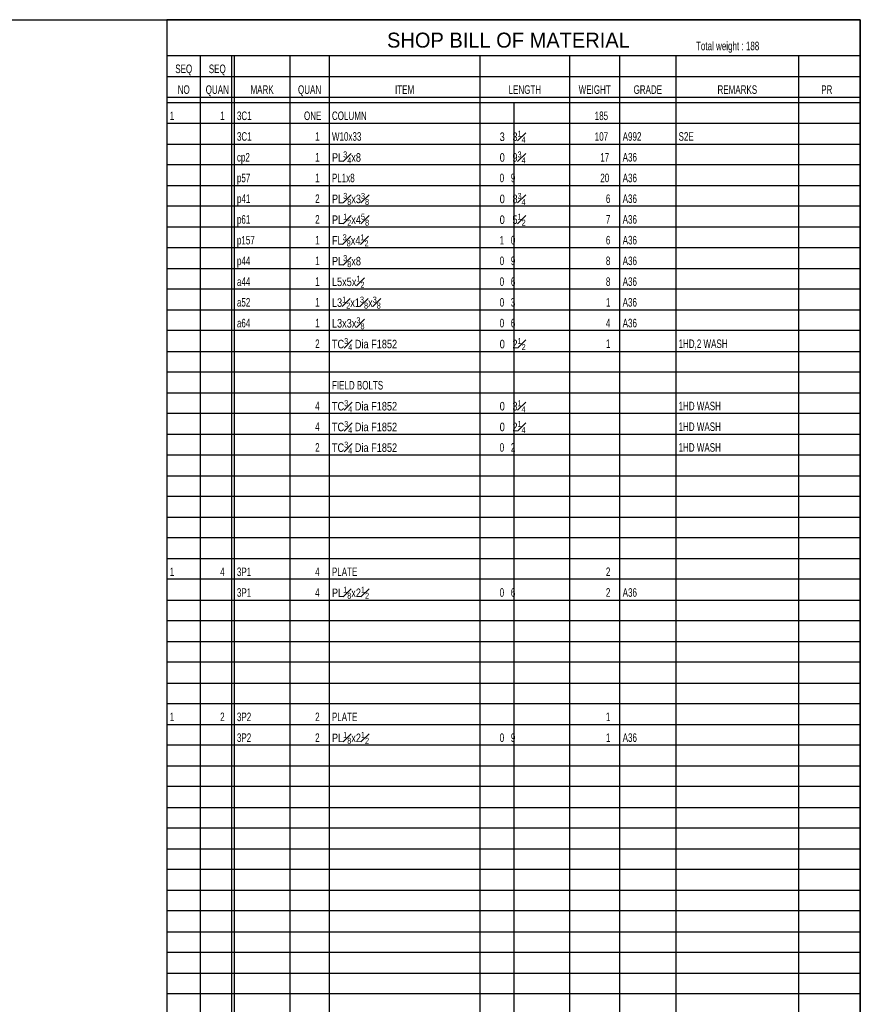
# Model space of a CAD drawing. Header units: inches. Extents: x -17.2 to 17.5, y -11.2 to 11.2.
# Tile 11 of 11: x 7.6 to 17.2, y 0 to 11.2. Entities that reach past the tile are written whole.
import ezdxf
from ezdxf.enums import TextEntityAlignment as Align

# ---------------------------------------------------------------- set-up
doc = ezdxf.new("R2010")
doc.units = ezdxf.units.IN
doc.header["$LTSCALE"] = 2.5
doc.header["$MEASUREMENT"] = 0
doc.layers.add('Layer_0', color=7, linetype='Continuous')
doc.styles.add('MTextWidth', font='txt', dxfattribs={"width": 0.8, "height": 0.2})

msp = doc.modelspace()

# ---------------------------------------------------------------- linework, layer by layer
at = {"layer": 'Layer_0', "color": 2, "linetype": 'Continuous'}
for p, q in [((-17.25, 11.25), (17.25, 11.25)), ((17.25, 11.25), (9.311, 11.25)), ((9.311, 11.25), (9.311, -3.475)), ((17.25, 11.25), (17.25, -11.25)), ((17.25, -3.475), (17.25, 11.25)), ((17.25, 10.837), (9.311, 10.837)), ((10.048, 10.837), (10.048, -9.5)), ((10.08, 10.837), (10.08, -9.5)), ((10.08, 10.837), (10.08, -3.475)), ((10.048, 10.6), (17.25, 10.6)), ((9.311, 10.363), (17.25, 10.363)), ((9.311, 10.3), (17.25, 10.3))]:
    msp.add_line(p, q, dxfattribs=at)
at = {"layer": 'Layer_0', "color": 1, "linetype": 'Continuous'}
for p, q in [((9.695, -3.475), (9.695, 10.837)), ((10.72, -3.475), (10.72, 10.837)), ((11.168, 10.837), (11.168, -3.475)), ((12.897, -3.475), (12.897, 10.837)), ((13.921, 10.837), (13.921, -3.475)), ((14.497, -3.475), (14.497, 10.837)), ((15.137, 10.837), (15.137, -3.475)), ((16.546, -3.475), (16.546, 10.837)), ((9.311, 10.6), (10.048, 10.6)), ((13.281, 10.3), (13.281, -3.475)), ((17.25, 10.062), (9.311, 10.062)), ((9.311, 9.825), (17.25, 9.825)), ((17.25, 9.587), (9.311, 9.587)), ((9.311, 9.35), (17.25, 9.35)), ((17.25, 9.113), (9.311, 9.113)), ((9.311, 8.875), (17.25, 8.875)), ((17.25, 8.637), (9.311, 8.637)), ((9.311, 8.4), (17.25, 8.4)), ((17.25, 8.163), (9.311, 8.163)), ((9.311, 7.925), (17.25, 7.925)), ((17.25, 7.688), (9.311, 7.688)), ((9.311, 7.45), (17.25, 7.45)), ((17.25, 7.213), (9.311, 7.213)), ((9.311, 6.975), (17.25, 6.975)), ((17.25, 6.738), (9.311, 6.738)), ((9.311, 6.5), (17.25, 6.5)), ((17.25, 6.262), (9.311, 6.262)), ((9.311, 6.025), (17.25, 6.025)), ((17.25, 5.787), (9.311, 5.787)), ((9.311, 5.55), (17.25, 5.55)), ((17.25, 5.312), (9.311, 5.312)), ((9.311, 5.075), (17.25, 5.075)), ((17.25, 4.838), (9.311, 4.838)), ((9.311, 4.6), (17.25, 4.6)), ((17.25, 4.363), (9.311, 4.363)), ((9.311, 4.125), (17.25, 4.125)), ((17.25, 3.888), (9.311, 3.888)), ((9.311, 3.65), (17.25, 3.65)), ((17.25, 3.412), (9.311, 3.412)), ((9.311, 3.175), (17.25, 3.175)), ((17.25, 2.938), (9.311, 2.938)), ((9.311, 2.7), (17.25, 2.7)), ((17.25, 2.463), (9.311, 2.463)), ((9.311, 2.225), (17.25, 2.225)), ((17.25, 1.987), (9.311, 1.987)), ((9.311, 1.75), (17.25, 1.75)), ((17.25, 1.513), (9.311, 1.513)), ((9.311, 1.275), (17.25, 1.275)), ((17.25, 1.038), (9.311, 1.038)), ((9.311, 0.8), (17.25, 0.8)), ((17.25, 0.562), (9.311, 0.562)), ((9.311, 0.325), (17.25, 0.325)), ((17.25, 0.087), (9.311, 0.087))]:
    msp.add_line(p, q, dxfattribs=at)

# ---------------------------------------------------------------- texts
at = {"color": 1, "linetype": 'Continuous', "width": 0.7}
for s, height, p in [('188', 0.0981, (15.94, 10.9)), ('1', 0.0981, (9.343, 10.1)), ('1', 0.0981, (9.92, 10.1)), ('3C1', 0.0981, (10.112, 10.1)), ('ONE', 0.0981, (10.88, 10.1)), ('COLUMN', 0.0981, (11.2, 10.1)), ('185', 0.0981, (14.209, 10.1)), ('3C1', 0.0981, (10.112, 9.863)), ('1', 0.0981, (11.008, 9.863)), ('W10x33', 0.0981, (11.2, 9.863)), ('107', 0.0981, (14.209, 9.863)), ('A992', 0.0981, (14.529, 9.863)), ('S2E', 0.0981, (15.169, 9.863)), ('cp2', 0.0981, (10.112, 9.625)), ('1', 0.0981, (11.008, 9.625)), ('17', 0.0981, (14.273, 9.625)), ('A36', 0.0981, (14.529, 9.625)), ('p57', 0.0981, (10.112, 9.388)), ('1', 0.0981, (11.008, 9.388)), ('PL1x8', 0.0981, (11.2, 9.388)), ('0   9      ', 0.09806, (13.121, 9.388)), ('20', 0.0981, (14.273, 9.388)), ('A36', 0.0981, (14.529, 9.388)), ('p41', 0.0981, (10.112, 9.15)), ('2', 0.0981, (11.008, 9.15)), ('6', 0.0981, (14.337, 9.15)), ('A36', 0.0981, (14.529, 9.15)), ('p61', 0.0981, (10.112, 8.913)), ('2', 0.0981, (11.008, 8.913)), ('7', 0.0981, (14.337, 8.913)), ('A36', 0.0981, (14.529, 8.913)), ('p157', 0.0981, (10.112, 8.675)), ('1', 0.0981, (11.008, 8.675)), ('1   0      ', 0.09806, (13.121, 8.675)), ('6', 0.0981, (14.337, 8.675)), ('A36', 0.0981, (14.529, 8.675)), ('p44', 0.0981, (10.112, 8.438)), ('1', 0.0981, (11.008, 8.438)), ('0   9      ', 0.09806, (13.121, 8.438)), ('8', 0.0981, (14.337, 8.438)), ('A36', 0.0981, (14.529, 8.438)), ('a44', 0.0981, (10.112, 8.2)), ('1', 0.0981, (11.008, 8.2)), ('0   6      ', 0.09806, (13.121, 8.2)), ('8', 0.0981, (14.337, 8.2)), ('A36', 0.0981, (14.529, 8.2)), ('a52', 0.0981, (10.112, 7.963)), ('1', 0.0981, (11.008, 7.963)), ('0   3      ', 0.09806, (13.121, 7.963)), ('1', 0.0981, (14.337, 7.963)), ('A36', 0.0981, (14.529, 7.963)), ('a64', 0.0981, (10.112, 7.725)), ('1', 0.0981, (11.008, 7.725)), ('0   6      ', 0.09806, (13.121, 7.725)), ('4', 0.0981, (14.337, 7.725)), ('A36', 0.0981, (14.529, 7.725)), ('2', 0.0981, (11.008, 7.488)), ('1', 0.0981, (14.337, 7.488)), ('1HD,2 WASH', 0.0981, (15.169, 7.488)), ('FIELD BOLTS', 0.09806, (11.2, 7.013)), ('4', 0.0981, (11.008, 6.775)), ('1HD WASH', 0.0981, (15.169, 6.775)), ('4', 0.0981, (11.008, 6.538)), ('1HD WASH', 0.0981, (15.169, 6.538)), ('2', 0.0981, (11.008, 6.3)), ('0   2      ', 0.09806, (13.121, 6.3)), ('1HD WASH', 0.0981, (15.169, 6.3)), ('1', 0.0981, (9.343, 4.875)), ('4', 0.0981, (9.92, 4.875)), ('3P1', 0.0981, (10.112, 4.875)), ('4', 0.0981, (11.008, 4.875)), ('PLATE', 0.0981, (11.2, 4.875)), ('2', 0.0981, (14.337, 4.875)), ('3P1', 0.0981, (10.112, 4.638)), ('4', 0.0981, (11.008, 4.638)), ('0   6      ', 0.09806, (13.121, 4.638)), ('2', 0.0981, (14.337, 4.638)), ('A36', 0.0981, (14.529, 4.638)), ('1', 0.0981, (9.343, 3.213)), ('2', 0.0981, (9.92, 3.213)), ('3P2', 0.0981, (10.112, 3.213)), ('2', 0.0981, (11.008, 3.213)), ('PLATE', 0.0981, (11.2, 3.213)), ('1', 0.0981, (14.337, 3.213)), ('3P2', 0.0981, (10.112, 2.975)), ('2', 0.0981, (11.008, 2.975)), ('0   9      ', 0.09806, (13.121, 2.975)), ('1', 0.0981, (14.337, 2.975)), ('A36', 0.0981, (14.529, 2.975))]:
    msp.add_text(s, height=height, dxfattribs=at).set_placement(p)
at = {"color": 1, "linetype": 'Continuous', "char_height": 0.09806, "attachment_point": 7, "style": 'MTextWidth'}
for s, insert in [('\\A1;3   3{\\H0.70x;\\S1#4;}  ', (13.121, 9.84)), ('\\A1;PL{\\H0.70x;\\S3#4;}x8', (11.2, 9.603)), ('\\A1;0   9{\\H0.70x;\\S3#4;}  ', (13.121, 9.603)), ('\\A1;PL{\\H0.70x;\\S3#8;}x3{\\H0.70x;\\S3#8;}', (11.2, 9.128)), ('\\A1;0   8{\\H0.70x;\\S3#4;}  ', (13.121, 9.128)), ('\\A1;PL{\\H0.70x;\\S1#2;}x4{\\H0.70x;\\S5#8;}', (11.2, 8.89)), ('\\A1;0   5{\\H0.70x;\\S1#2;}  ', (13.121, 8.89)), ('\\A1;FL{\\H0.70x;\\S3#8;}x4{\\H0.70x;\\S1#2;}', (11.2, 8.653)), ('\\A1;PL{\\H0.70x;\\S3#8;}x8', (11.2, 8.415)), ('\\A1;L5x5x{\\H0.70x;\\S1#2;}', (11.2, 8.178)), ('\\A1;L3{\\H0.70x;\\S1#2;}x1{\\H0.70x;\\S3#8;}x{\\H0.70x;\\S3#8;}', (11.2, 7.94)), ('\\A1;TC{\\H0.70x;\\S3#4;} Dia F1852', (11.2, 7.465)), ('\\A1;L3x3x{\\H0.70x;\\S3#8;}', (11.2, 7.703)), ('\\A1;0   2{\\H0.70x;\\S1#2;}  ', (13.121, 7.465)), ('\\A1;TC{\\H0.70x;\\S3#4;} Dia F1852', (11.2, 6.753)), ('\\A1;0   3{\\H0.70x;\\S1#4;}  ', (13.121, 6.753)), ('\\A1;TC{\\H0.70x;\\S3#4;} Dia F1852', (11.2, 6.515)), ('\\A1;TC{\\H0.70x;\\S3#4;} Dia F1852', (11.2, 6.278)), ('\\A1;0   2{\\H0.70x;\\S1#4;}  ', (13.121, 6.515)), ('\\A1;PL{\\H0.70x;\\S1#8;}x2{\\H0.70x;\\S1#2;}', (11.2, 4.615)), ('\\A1;PL{\\H0.70x;\\S1#8;}x2{\\H0.70x;\\S1#2;}', (11.2, 2.953))]:
    msp.add_mtext(s, dxfattribs=dict(at, insert=insert))
at = {"layer": 'Layer_0', "color": 3, "linetype": 'Continuous'}
msp.add_text('SHOP BILL OF MATERIAL', height=0.1716, dxfattribs=at).set_placement((13.221, 10.93), align=Align.CENTER)
at = {"layer": 'Layer_0', "color": 1, "linetype": 'Continuous', "width": 0.7}
msp.add_text('Total weight : ', height=0.09806, dxfattribs=at).set_placement((15.94, 10.9), align=Align.RIGHT)
at = {"layer": 'Layer_0', "color": 2, "linetype": 'Continuous', "width": 0.7}
for s, p in [('SEQ', (9.503, 10.638)), ('SEQ', (9.887, 10.638)), ('NO', (9.503, 10.4)), ('QUAN', (9.887, 10.4)), ('MARK', (10.4, 10.4)), ('QUAN', (10.944, 10.4)), ('ITEM', (12.032, 10.4)), ('LENGTH', (13.409, 10.4)), ('WEIGHT', (14.209, 10.4)), ('GRADE', (14.817, 10.4)), ('REMARKS', (15.842, 10.4)), ('PR', (16.866, 10.4))]:
    msp.add_text(s, height=0.0981, dxfattribs=at).set_placement(p, align=Align.CENTER)

doc.saveas('drawing.dxf')
